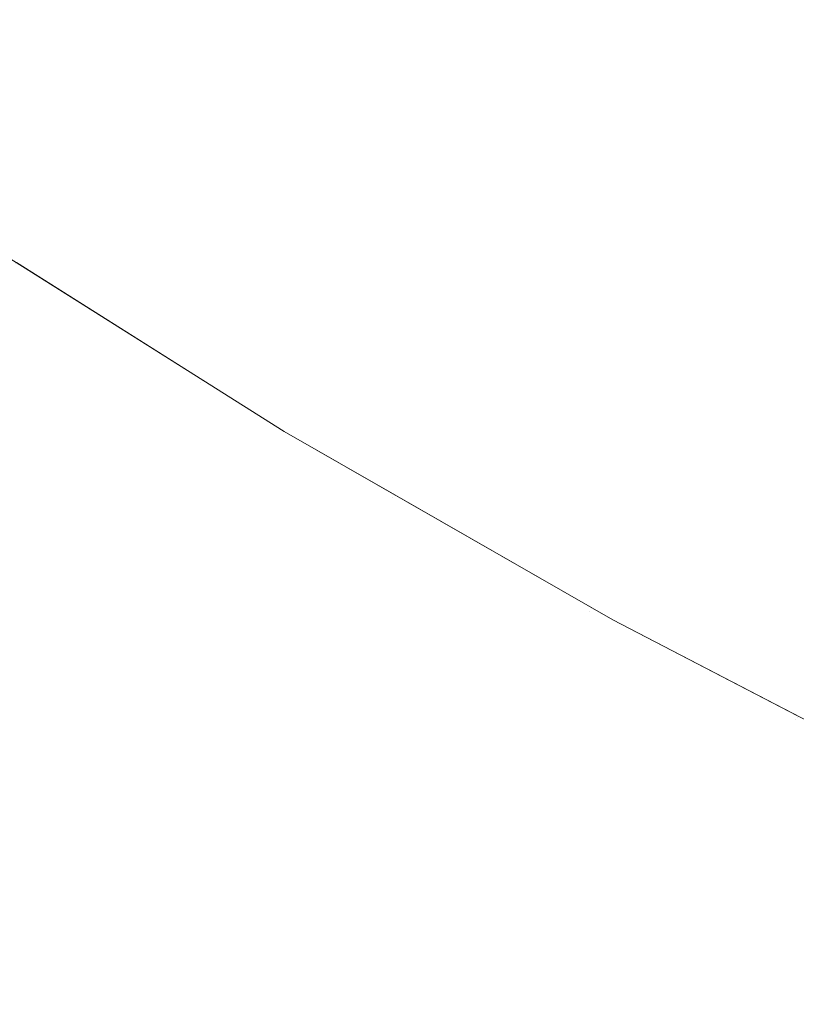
# Model space of a CAD drawing. Header units: centimetres. Extents: x -35.1 to 36.2, y 3.4 to 5.2.
# Tile 129 of 256: x -11.0498 to -11.0263, y 3.7271 to 3.7569. Entities that reach past the tile are written whole.
import ezdxf

# ---------------------------------------------------------------- set-up
doc = ezdxf.new("R2010")
doc.units = ezdxf.units.CM
doc.header["$LTSCALE"] = 2.54
doc.layers.add('Lucido design-1', color=7, linetype='Continuous')

# ---------------------------------------------------------------- blocks, each defined once
blk = doc.blocks.new('Gruppo-4-1')
at = {"color": 7, "linetype": 'Continuous', "lineweight": 9}
blk.add_3dface([(-34.952766, 5.100212, -1872.215514), (-34.952766, 3.500212, -1872.215514), (36.079692, 3.500212, -1872.215514), (36.079692, 5.100212, -1872.215514)], dxfattribs=at)
for points, invisible_edges in [([(-11.032675, 3.756464, -1872.665138), (-11.037909, 3.759785, -1872.665138), (-11.036754, 3.760774, -1872.662952), (-11.031557, 3.757477, -1872.662952)], 15), ([(-11.027903, 3.760786, -1872.656569), (-11.022657, 3.75764, -1872.656569), (-11.023881, 3.756466, -1872.658665), (-11.02917, 3.759638, -1872.658665)], 15), ([(-11.041053, 3.757092, -1872.67184), (-11.041993, 3.756287, -1872.674113), (-11.047177, 3.759764, -1872.674113), (-11.046208, 3.76055, -1872.67184)], 15), ([(-11.04809, 3.759024, -1872.676402), (-11.047177, 3.759764, -1872.674113), (-11.041993, 3.756287, -1872.674113), (-11.042878, 3.755529, -1872.676402)], 15), ([(-11.039011, 3.758842, -1872.66735), (-11.037909, 3.759785, -1872.665138), (-11.032675, 3.756464, -1872.665138), (-11.033741, 3.755498, -1872.66735)], 15), ([(-11.02917, 3.759638, -1872.658665), (-11.023881, 3.756466, -1872.658665), (-11.025058, 3.755338, -1872.660793), (-11.030389, 3.758535, -1872.660793)], 15), ([(-11.042878, 3.755529, -1872.676402), (-11.043709, 3.754817, -1872.678705), (-11.048947, 3.758329, -1872.678705), (-11.04809, 3.759024, -1872.676402)], 15), ([(-11.033741, 3.755498, -1872.66735), (-11.034756, 3.754579, -1872.669585), (-11.040059, 3.757944, -1872.669585), (-11.039011, 3.758842, -1872.66735)], 15), ([(-11.030389, 3.758535, -1872.660793), (-11.025058, 3.755338, -1872.660793), (-11.026186, 3.754256, -1872.662952), (-11.031557, 3.757477, -1872.662952)], 15), ([(-11.049747, 3.75768, -1872.681018), (-11.048947, 3.758329, -1872.678705), (-11.043709, 3.754817, -1872.678705), (-11.044486, 3.754152, -1872.681018)], 15), ([(-11.041053, 3.757092, -1872.67184), (-11.040059, 3.757944, -1872.669585), (-11.034756, 3.754579, -1872.669585), (-11.035718, 3.753708, -1872.67184)], 15), ([(-11.044486, 3.754152, -1872.681018), (-11.045208, 3.753533, -1872.683339), (-11.050492, 3.757076, -1872.683339), (-11.049747, 3.75768, -1872.681018)], 15), ([(-11.031557, 3.757477, -1872.662952), (-11.026186, 3.754256, -1872.662952), (-11.027266, 3.753221, -1872.665138), (-11.032675, 3.756464, -1872.665138)], 15), ([(-11.05118, 3.756518, -1872.685667), (-11.050492, 3.757076, -1872.683339), (-11.045208, 3.753533, -1872.683339), (-11.045876, 3.752961, -1872.685667)], 15), ([(-11.035718, 3.753708, -1872.67184), (-11.036628, 3.752883, -1872.674113), (-11.041993, 3.756287, -1872.674113), (-11.041053, 3.757092, -1872.67184)], 15), ([(-11.045876, 3.752961, -1872.685667), (-11.04649, 3.752435, -1872.687998), (-11.051813, 3.756005, -1872.687998), (-11.05118, 3.756518, -1872.685667)], 15), ([(-11.033741, 3.755498, -1872.66735), (-11.032675, 3.756464, -1872.665138), (-11.027266, 3.753221, -1872.665138), (-11.028296, 3.752233, -1872.66735)], 15), ([(-11.042878, 3.755529, -1872.676402), (-11.041993, 3.756287, -1872.674113), (-11.036628, 3.752883, -1872.674113), (-11.037485, 3.752107, -1872.676402)], 15), ([(-11.052391, 3.755536, -1872.690331), (-11.051813, 3.756005, -1872.687998), (-11.04649, 3.752435, -1872.687998), (-11.04705, 3.751955, -1872.690331)], 15), ([(-11.04705, 3.751955, -1872.690331), (-11.047558, 3.75152, -1872.692664), (-11.052914, 3.755112, -1872.692664), (-11.052391, 3.755536, -1872.690331)], 15), ([(-11.037485, 3.752107, -1872.676402), (-11.03829, 3.751378, -1872.678705), (-11.043709, 3.754817, -1872.678705), (-11.042878, 3.755529, -1872.676402)], 15), ([(-11.028296, 3.752233, -1872.66735), (-11.029276, 3.751293, -1872.669585), (-11.034756, 3.754579, -1872.669585), (-11.033741, 3.755498, -1872.66735)], 15), ([(-11.053383, 3.754732, -1872.694993), (-11.052914, 3.755112, -1872.692664), (-11.047558, 3.75152, -1872.692664), (-11.048013, 3.751131, -1872.694993)], 15), ([(-11.048013, 3.751131, -1872.694993), (-11.048417, 3.750785, -1872.697318), (-11.053799, 3.754394, -1872.697318), (-11.053383, 3.754732, -1872.694993)], 15), ([(-11.044486, 3.754152, -1872.681018), (-11.043709, 3.754817, -1872.678705), (-11.03829, 3.751378, -1872.678705), (-11.039042, 3.750698, -1872.681018)], 15), ([(-11.054163, 3.7541, -1872.699636), (-11.053799, 3.754394, -1872.697318), (-11.048417, 3.750785, -1872.697318), (-11.048769, 3.750483, -1872.699636)], 15), ([(-11.035718, 3.753708, -1872.67184), (-11.034756, 3.754579, -1872.669585), (-11.029276, 3.751293, -1872.669585), (-11.030206, 3.750402, -1872.67184)], 15), ([(-11.048769, 3.750483, -1872.699636), (-11.049072, 3.750224, -1872.701944), (-11.054474, 3.753847, -1872.701944), (-11.054163, 3.7541, -1872.699636)], 15), ([(-11.039042, 3.750698, -1872.681018), (-11.039741, 3.750064, -1872.683339), (-11.045208, 3.753533, -1872.683339), (-11.044486, 3.754152, -1872.681018)], 15), ([(-11.021685, 3.750061, -1872.665138), (-11.027266, 3.753221, -1872.665138), (-11.026186, 3.754256, -1872.662952), (-11.020644, 3.751119, -1872.662952)], 15), ([(-11.054735, 3.753635, -1872.704243), (-11.054474, 3.753847, -1872.701944), (-11.049072, 3.750224, -1872.701944), (-11.049325, 3.750007, -1872.704243)], 15), ([(-11.055109, 3.753333, -1872.7088), (-11.054946, 3.753464, -1872.706529), (-11.049529, 3.749832, -1872.706529), (-11.049687, 3.749697, -1872.7088)], 15), ([(-11.049325, 3.750007, -1872.704243), (-11.049529, 3.749832, -1872.706529), (-11.054946, 3.753464, -1872.706529), (-11.054735, 3.753635, -1872.704243)], 15), ([(-11.045876, 3.752961, -1872.685667), (-11.045208, 3.753533, -1872.683339), (-11.039741, 3.750064, -1872.683339), (-11.040387, 3.749479, -1872.685667)], 15), ([(-11.030206, 3.750402, -1872.67184), (-11.031085, 3.749559, -1872.674113), (-11.036628, 3.752883, -1872.674113), (-11.035718, 3.753708, -1872.67184)], 15), ([(-11.049687, 3.749697, -1872.7088), (-11.049798, 3.749602, -1872.711056), (-11.055223, 3.75324, -1872.711056), (-11.055109, 3.753333, -1872.7088)], 15), ([(-11.028296, 3.752233, -1872.66735), (-11.027266, 3.753221, -1872.665138), (-11.021685, 3.750061, -1872.665138), (-11.022677, 3.749052, -1872.66735)], 15), ([(-11.040387, 3.749479, -1872.685667), (-11.040982, 3.74894, -1872.687998), (-11.04649, 3.752435, -1872.687998), (-11.045876, 3.752961, -1872.685667)], 15), ([(-11.037485, 3.752107, -1872.676402), (-11.036628, 3.752883, -1872.674113), (-11.031085, 3.749559, -1872.674113), (-11.031913, 3.748765, -1872.676402)], 15), ([(-11.04705, 3.751955, -1872.690331), (-11.04649, 3.752435, -1872.687998), (-11.040982, 3.74894, -1872.687998), (-11.041524, 3.748449, -1872.690331)], 15), ([(-11.022677, 3.749052, -1872.66735), (-11.023622, 3.748092, -1872.669585), (-11.029276, 3.751293, -1872.669585), (-11.028296, 3.752233, -1872.66735)], 15), ([(-11.041524, 3.748449, -1872.690331), (-11.042016, 3.748004, -1872.692664), (-11.047558, 3.75152, -1872.692664), (-11.04705, 3.751955, -1872.690331)], 15), ([(-11.031913, 3.748765, -1872.676402), (-11.03269, 3.74802, -1872.678705), (-11.03829, 3.751378, -1872.678705), (-11.037485, 3.752107, -1872.676402)], 15), ([(-11.048013, 3.751131, -1872.694993), (-11.047558, 3.75152, -1872.692664), (-11.042016, 3.748004, -1872.692664), (-11.042456, 3.747605, -1872.694993)], 15), ([(-11.039042, 3.750698, -1872.681018), (-11.03829, 3.751378, -1872.678705), (-11.03269, 3.74802, -1872.678705), (-11.033416, 3.747324, -1872.681018)], 15), ([(-11.042456, 3.747605, -1872.694993), (-11.042847, 3.747251, -1872.697318), (-11.048417, 3.750785, -1872.697318), (-11.048013, 3.751131, -1872.694993)], 15), ([(-11.030206, 3.750402, -1872.67184), (-11.029276, 3.751293, -1872.669585), (-11.023622, 3.748092, -1872.669585), (-11.024517, 3.747182, -1872.67184)], 15), ([(-11.048769, 3.750483, -1872.699636), (-11.048417, 3.750785, -1872.697318), (-11.042847, 3.747251, -1872.697318), (-11.043188, 3.746942, -1872.699636)], 15), ([(-11.043188, 3.746942, -1872.699636), (-11.043481, 3.746677, -1872.701944), (-11.049072, 3.750224, -1872.701944), (-11.048769, 3.750483, -1872.699636)], 15), ([(-11.033416, 3.747324, -1872.681018), (-11.034091, 3.746676, -1872.683339), (-11.039741, 3.750064, -1872.683339), (-11.039042, 3.750698, -1872.681018)], 15), ([(-11.05111, 3.750331, -1872.715514), (-11.044245, 3.746001, -1872.715514), (-11.044245, 3.746001, -1872.915514), (-11.049871, 3.74955, -1872.915514)], 10), ([(-11.044248, 3.745982, -1872.713294), (-11.044245, 3.746001, -1872.715514), (-11.05111, 3.750331, -1872.715514), (-11.049864, 3.749546, -1872.713294)], 13), ([(-11.049325, 3.750007, -1872.704243), (-11.049072, 3.750224, -1872.701944), (-11.043481, 3.746677, -1872.701944), (-11.043726, 3.746455, -1872.704243)], 15), ([(-11.024517, 3.747182, -1872.67184), (-11.025364, 3.746321, -1872.674113), (-11.031085, 3.749559, -1872.674113), (-11.030206, 3.750402, -1872.67184)], 15), ([(-11.043726, 3.746455, -1872.704243), (-11.043924, 3.746275, -1872.706529), (-11.049529, 3.749832, -1872.706529), (-11.049325, 3.750007, -1872.704243)], 15), ([(-11.040387, 3.749479, -1872.685667), (-11.039741, 3.750064, -1872.683339), (-11.034091, 3.746676, -1872.683339), (-11.034716, 3.746078, -1872.685667)], 15), ([(-11.049864, 3.749546, -1872.713294), (-11.049798, 3.749602, -1872.711056), (-11.044184, 3.74604, -1872.711056), (-11.044248, 3.745982, -1872.713294)], 15), ([(-11.044076, 3.746137, -1872.7088), (-11.044184, 3.74604, -1872.711056), (-11.049798, 3.749602, -1872.711056), (-11.049687, 3.749697, -1872.7088)], 15), ([(-11.049687, 3.749697, -1872.7088), (-11.049529, 3.749832, -1872.706529), (-11.043924, 3.746275, -1872.706529), (-11.044076, 3.746137, -1872.7088)], 15), ([(-11.031913, 3.748765, -1872.676402), (-11.031085, 3.749559, -1872.674113), (-11.025364, 3.746321, -1872.674113), (-11.026162, 3.74551, -1872.676402)], 15), ([(-11.044549, 3.745709, -1872.923631), (-11.044679, 3.745591, -1872.925326), (-11.05031, 3.749163, -1872.925326), (-11.050175, 3.749278, -1872.923631)], 15), ([(-11.050175, 3.749278, -1872.923631), (-11.050068, 3.74937, -1872.921959), (-11.044446, 3.745803, -1872.921959), (-11.044549, 3.745709, -1872.923631)], 15), ([(-11.044367, 3.745875, -1872.920311), (-11.044446, 3.745803, -1872.921959), (-11.050068, 3.74937, -1872.921959), (-11.049986, 3.74944, -1872.920311)], 15), ([(-11.049986, 3.74944, -1872.920311), (-11.04993, 3.749489, -1872.918688), (-11.044311, 3.745925, -1872.918688), (-11.044367, 3.745875, -1872.920311)], 15), ([(-11.044311, 3.745925, -1872.918688), (-11.04993, 3.749489, -1872.918688), (-11.049896, 3.749518, -1872.917089)], 11), ([(-11.049896, 3.749518, -1872.917089), (-11.049871, 3.74955, -1872.915514), (-11.044245, 3.746001, -1872.915514), (-11.044311, 3.745925, -1872.918688)], 13), ([(-11.034716, 3.746078, -1872.685667), (-11.03529, 3.745527, -1872.687998), (-11.040982, 3.74894, -1872.687998), (-11.040387, 3.749479, -1872.685667)], 15), ([(-11.044837, 3.745449, -1872.927046), (-11.045022, 3.745281, -1872.928788), (-11.050664, 3.74886, -1872.928788), (-11.050472, 3.749024, -1872.927046)], 15), ([(-11.050472, 3.749024, -1872.927046), (-11.05031, 3.749163, -1872.925326), (-11.044679, 3.745591, -1872.925326), (-11.044837, 3.745449, -1872.927046)], 15), ([(-11.045237, 3.745086, -1872.930554), (-11.045483, 3.744863, -1872.932342), (-11.05114, 3.748453, -1872.932342), (-11.050886, 3.74867, -1872.930554)], 15), ([(-11.050886, 3.74867, -1872.930554), (-11.050664, 3.74886, -1872.928788), (-11.045022, 3.745281, -1872.928788), (-11.045237, 3.745086, -1872.930554)], 15), ([(-11.041524, 3.748449, -1872.690331), (-11.040982, 3.74894, -1872.687998), (-11.03529, 3.745527, -1872.687998), (-11.035814, 3.745024, -1872.690331)], 15), ([(-11.026162, 3.74551, -1872.676402), (-11.026911, 3.744749, -1872.678705), (-11.03269, 3.74802, -1872.678705), (-11.031913, 3.748765, -1872.676402)], 15), ([(-11.051427, 3.748207, -1872.934153), (-11.05114, 3.748453, -1872.932342), (-11.045483, 3.744863, -1872.932342), (-11.045761, 3.744612, -1872.934153)], 15), ([(-11.035814, 3.745024, -1872.690331), (-11.036289, 3.744569, -1872.692664), (-11.042016, 3.748004, -1872.692664), (-11.041524, 3.748449, -1872.690331)], 15), ([(-11.045761, 3.744612, -1872.934153), (-11.046072, 3.74433, -1872.935985), (-11.051748, 3.747932, -1872.935985), (-11.051427, 3.748207, -1872.934153)], 15), ([(-11.052105, 3.747626, -1872.937837), (-11.051748, 3.747932, -1872.935985), (-11.046072, 3.74433, -1872.935985), (-11.046417, 3.744017, -1872.937837)], 15), ([(-11.042456, 3.747605, -1872.694993), (-11.042016, 3.748004, -1872.692664), (-11.036289, 3.744569, -1872.692664), (-11.036714, 3.744161, -1872.694993)], 15), ([(-11.033416, 3.747324, -1872.681018), (-11.03269, 3.74802, -1872.678705), (-11.026911, 3.744749, -1872.678705), (-11.027611, 3.744037, -1872.681018)], 15), ([(-11.046417, 3.744017, -1872.937837), (-11.046799, 3.743672, -1872.939711), (-11.052499, 3.747288, -1872.939711), (-11.052105, 3.747626, -1872.937837)], 15), ([(-11.036714, 3.744161, -1872.694993), (-11.037091, 3.743799, -1872.697318), (-11.042847, 3.747251, -1872.697318), (-11.042456, 3.747605, -1872.694993)], 15), ([(-11.052931, 3.746918, -1872.941603), (-11.052499, 3.747288, -1872.939711), (-11.046799, 3.743672, -1872.939711), (-11.047217, 3.743292, -1872.941603)], 15), ([(-11.043188, 3.746942, -1872.699636), (-11.042847, 3.747251, -1872.697318), (-11.037091, 3.743799, -1872.697318), (-11.037421, 3.743483, -1872.699636)], 15), ([(-11.027611, 3.744037, -1872.681018), (-11.028261, 3.743376, -1872.683339), (-11.034091, 3.746676, -1872.683339), (-11.033416, 3.747324, -1872.681018)], 15), ([(-11.047217, 3.743292, -1872.941603), (-11.047675, 3.742878, -1872.943514), (-11.053404, 3.746513, -1872.943514), (-11.052931, 3.746918, -1872.941603)], 15), ([(-11.037421, 3.743483, -1872.699636), (-11.037704, 3.743212, -1872.701944), (-11.043481, 3.746677, -1872.701944), (-11.043188, 3.746942, -1872.699636)], 15), ([(-11.043726, 3.746455, -1872.704243), (-11.043481, 3.746677, -1872.701944), (-11.037704, 3.743212, -1872.701944), (-11.03794, 3.742985, -1872.704243)], 15), ([(-11.034716, 3.746078, -1872.685667), (-11.034091, 3.746676, -1872.683339), (-11.028261, 3.743376, -1872.683339), (-11.028863, 3.742764, -1872.685667)], 15), ([(-11.053917, 3.746074, -1872.945443), (-11.053404, 3.746513, -1872.943514), (-11.047675, 3.742878, -1872.943514), (-11.048172, 3.742428, -1872.945443)], 15), ([(-11.03794, 3.742985, -1872.704243), (-11.038132, 3.742802, -1872.706529), (-11.043924, 3.746275, -1872.706529), (-11.043726, 3.746455, -1872.704243)], 15), ([(-11.048172, 3.742428, -1872.945443), (-11.04871, 3.741941, -1872.947388), (-11.054473, 3.745597, -1872.947388), (-11.053917, 3.746074, -1872.945443)], 15), ([(-11.044311, 3.745925, -1872.918688), (-11.044245, 3.746001, -1872.915514), (-11.04178, 3.744447, -1872.915514)], 9), ([(-11.044248, 3.745982, -1872.713294), (-11.044184, 3.74604, -1872.711056), (-11.038383, 3.742561, -1872.711056), (-11.038444, 3.742502, -1872.713294)], 15), ([(-11.04178, 3.744447, -1872.715514), (-11.044245, 3.746001, -1872.715514), (-11.044248, 3.745982, -1872.713294)], 10), ([(-11.04178, 3.744447, -1872.715514), (-11.044248, 3.745982, -1872.713294), (-11.038444, 3.742502, -1872.713294)], 11), ([(-11.044245, 3.746001, -1872.715514), (-11.04178, 3.744447, -1872.715514), (-11.04178, 3.744447, -1872.915514), (-11.044245, 3.746001, -1872.915514)], 10), ([(-11.038279, 3.742661, -1872.7088), (-11.038383, 3.742561, -1872.711056), (-11.044184, 3.74604, -1872.711056), (-11.044076, 3.746137, -1872.7088)], 15), ([(-11.044076, 3.746137, -1872.7088), (-11.043924, 3.746275, -1872.706529), (-11.038132, 3.742802, -1872.706529), (-11.038279, 3.742661, -1872.7088)], 15), ([(-11.028863, 3.742764, -1872.685667), (-11.029416, 3.742202, -1872.687998), (-11.03529, 3.745527, -1872.687998), (-11.034716, 3.746078, -1872.685667)], 15), ([(-11.038736, 3.742223, -1872.923631), (-11.038862, 3.742102, -1872.925326), (-11.044679, 3.745591, -1872.925326), (-11.044549, 3.745709, -1872.923631)], 15), ([(-11.044549, 3.745709, -1872.923631), (-11.044446, 3.745803, -1872.921959), (-11.038636, 3.742319, -1872.921959), (-11.038736, 3.742223, -1872.923631)], 15), ([(-11.038559, 3.742392, -1872.920311), (-11.038636, 3.742319, -1872.921959), (-11.044446, 3.745803, -1872.921959), (-11.044367, 3.745875, -1872.920311)], 15), ([(-11.044367, 3.745875, -1872.920311), (-11.044311, 3.745925, -1872.918688), (-11.038506, 3.742443, -1872.918688), (-11.038559, 3.742392, -1872.920311)], 15), ([(-11.04178, 3.744447, -1872.915514), (-11.038506, 3.742443, -1872.918688), (-11.044311, 3.745925, -1872.918688)], 11), ([(-11.055073, 3.745084, -1872.949348), (-11.054473, 3.745597, -1872.947388), (-11.04871, 3.741941, -1872.947388), (-11.04929, 3.741415, -1872.949348)], 15), ([(-11.039013, 3.741957, -1872.927046), (-11.039192, 3.741785, -1872.928788), (-11.045022, 3.745281, -1872.928788), (-11.044837, 3.745449, -1872.927046)], 15), ([(-11.044837, 3.745449, -1872.927046), (-11.044679, 3.745591, -1872.925326), (-11.038862, 3.742102, -1872.925326), (-11.039013, 3.741957, -1872.927046)], 15), ([(-11.035814, 3.745024, -1872.690331), (-11.03529, 3.745527, -1872.687998), (-11.029416, 3.742202, -1872.687998), (-11.029921, 3.741689, -1872.690331)], 15), ([(-11.020237, 3.742348, -1872.676402), (-11.020956, 3.741571, -1872.678705), (-11.026911, 3.744749, -1872.678705), (-11.026162, 3.74551, -1872.676402)], 15), ([(-11.045237, 3.745086, -1872.930554), (-11.045022, 3.745281, -1872.928788), (-11.039192, 3.741785, -1872.928788), (-11.0394, 3.741586, -1872.930554)], 15), ([(-11.04929, 3.741415, -1872.949348), (-11.049915, 3.740849, -1872.951323), (-11.055718, 3.744531, -1872.951323), (-11.055073, 3.745084, -1872.949348)], 15), ([(-11.045761, 3.744612, -1872.934153), (-11.045483, 3.744863, -1872.932342), (-11.039638, 3.741358, -1872.932342), (-11.039906, 3.741101, -1872.934153)], 15), ([(-11.0394, 3.741586, -1872.930554), (-11.039638, 3.741358, -1872.932342), (-11.045483, 3.744863, -1872.932342), (-11.045237, 3.745086, -1872.930554)], 15), ([(-11.029921, 3.741689, -1872.690331), (-11.030379, 3.741224, -1872.692664), (-11.036289, 3.744569, -1872.692664), (-11.035814, 3.745024, -1872.690331)], 15), ([(-11.039906, 3.741101, -1872.934153), (-11.040206, 3.740813, -1872.935985), (-11.046072, 3.74433, -1872.935985), (-11.045761, 3.744612, -1872.934153)], 15), ([(-11.036714, 3.744161, -1872.694993), (-11.036289, 3.744569, -1872.692664), (-11.030379, 3.741224, -1872.692664), (-11.030789, 3.740807, -1872.694993)], 15), ([(-11.027611, 3.744037, -1872.681018), (-11.026911, 3.744749, -1872.678705), (-11.020956, 3.741571, -1872.678705), (-11.021629, 3.740845, -1872.681018)], 15), ([(-11.046417, 3.744017, -1872.937837), (-11.046072, 3.74433, -1872.935985), (-11.040206, 3.740813, -1872.935985), (-11.04054, 3.740493, -1872.937837)], 15), ([(-11.038506, 3.742443, -1872.918688), (-11.04178, 3.744447, -1872.915514), (-11.032469, 3.739104, -1872.915514)], 9), ([(-11.032469, 3.739104, -1872.915514), (-11.04178, 3.744447, -1872.715514), (-11.038438, 3.742529, -1872.715514)], 9), ([(-11.032469, 3.739104, -1872.915514), (-11.04178, 3.744447, -1872.915514), (-11.04178, 3.744447, -1872.715514)], 10), ([(-11.038444, 3.742502, -1872.713294), (-11.038438, 3.742529, -1872.715514), (-11.04178, 3.744447, -1872.715514)], 9), ([(-11.04054, 3.740493, -1872.937837), (-11.040909, 3.740139, -1872.939711), (-11.046799, 3.743672, -1872.939711), (-11.046417, 3.744017, -1872.937837)], 15), ([(-11.030789, 3.740807, -1872.694993), (-11.031153, 3.740437, -1872.697318), (-11.037091, 3.743799, -1872.697318), (-11.036714, 3.744161, -1872.694993)], 15), ([(-11.021629, 3.740845, -1872.681018), (-11.022254, 3.740171, -1872.683339), (-11.028261, 3.743376, -1872.683339), (-11.027611, 3.744037, -1872.681018)], 15), ([(-11.047217, 3.743292, -1872.941603), (-11.046799, 3.743672, -1872.939711), (-11.040909, 3.740139, -1872.939711), (-11.041313, 3.739752, -1872.941603)], 15), ([(-11.037421, 3.743483, -1872.699636), (-11.037091, 3.743799, -1872.697318), (-11.031153, 3.740437, -1872.697318), (-11.03147, 3.740114, -1872.699636)], 15), ([(-11.03147, 3.740114, -1872.699636), (-11.031743, 3.739837, -1872.701944), (-11.037704, 3.743212, -1872.701944), (-11.037421, 3.743483, -1872.699636)], 15), ([(-11.028863, 3.742764, -1872.685667), (-11.028261, 3.743376, -1872.683339), (-11.022254, 3.740171, -1872.683339), (-11.022832, 3.739546, -1872.685667)], 15), ([(-11.041313, 3.739752, -1872.941603), (-11.041755, 3.739328, -1872.943514), (-11.047675, 3.742878, -1872.943514), (-11.047217, 3.743292, -1872.941603)], 15), ([(-11.03794, 3.742985, -1872.704243), (-11.037704, 3.743212, -1872.701944), (-11.031743, 3.739837, -1872.701944), (-11.031971, 3.739606, -1872.704243)], 15), ([(-11.048172, 3.742428, -1872.945443), (-11.047675, 3.742878, -1872.943514), (-11.041755, 3.739328, -1872.943514), (-11.042235, 3.738868, -1872.945443)], 15), ([(-11.038279, 3.742661, -1872.7088), (-11.038132, 3.742802, -1872.706529), (-11.032155, 3.739418, -1872.706529), (-11.032297, 3.739274, -1872.7088)], 15), ([(-11.031971, 3.739606, -1872.704243), (-11.032155, 3.739418, -1872.706529), (-11.038132, 3.742802, -1872.706529), (-11.03794, 3.742985, -1872.704243)], 15), ([(-11.022832, 3.739546, -1872.685667), (-11.023364, 3.738972, -1872.687998), (-11.029416, 3.742202, -1872.687998), (-11.028863, 3.742764, -1872.685667)], 15), ([(-11.042235, 3.738868, -1872.945443), (-11.042754, 3.738369, -1872.947388), (-11.04871, 3.741941, -1872.947388), (-11.048172, 3.742428, -1872.945443)], 15), ([(-11.038559, 3.742392, -1872.920311), (-11.038506, 3.742443, -1872.918688), (-11.032516, 3.739052, -1872.918688), (-11.032567, 3.739, -1872.920311)], 15), ([(-11.032469, 3.739104, -1872.915514), (-11.032516, 3.739052, -1872.918688), (-11.038506, 3.742443, -1872.918688)], 11), ([(-11.038444, 3.742502, -1872.713294), (-11.038383, 3.742561, -1872.711056), (-11.032397, 3.739172, -1872.711056), (-11.032456, 3.739112, -1872.713294)], 15), ([(-11.038438, 3.742529, -1872.715514), (-11.038444, 3.742502, -1872.713294), (-11.032456, 3.739112, -1872.713294)], 11), ([(-11.038438, 3.742529, -1872.715514), (-11.031859, 3.738754, -1872.715514), (-11.031859, 3.738754, -1872.915514), (-11.032469, 3.739104, -1872.915514)], 10), ([(-11.032456, 3.739112, -1872.713294), (-11.031859, 3.738754, -1872.715514), (-11.038438, 3.742529, -1872.715514)], 9), ([(-11.032297, 3.739274, -1872.7088), (-11.032397, 3.739172, -1872.711056), (-11.038383, 3.742561, -1872.711056), (-11.038279, 3.742661, -1872.7088)], 15), ([(-11.032737, 3.738827, -1872.923631), (-11.032858, 3.738704, -1872.925326), (-11.038862, 3.742102, -1872.925326), (-11.038736, 3.742223, -1872.923631)], 15), ([(-11.038736, 3.742223, -1872.923631), (-11.038636, 3.742319, -1872.921959), (-11.03264, 3.738925, -1872.921959), (-11.032737, 3.738827, -1872.923631)], 15), ([(-11.032567, 3.739, -1872.920311), (-11.03264, 3.738925, -1872.921959), (-11.038636, 3.742319, -1872.921959), (-11.038559, 3.742392, -1872.920311)], 15), ([(-11.029921, 3.741689, -1872.690331), (-11.029416, 3.742202, -1872.687998), (-11.023364, 3.738972, -1872.687998), (-11.023849, 3.738449, -1872.690331)], 15), ([(-11.04929, 3.741415, -1872.949348), (-11.04871, 3.741941, -1872.947388), (-11.042754, 3.738369, -1872.947388), (-11.043315, 3.737832, -1872.949348)], 15), ([(-11.033004, 3.738555, -1872.927046), (-11.033177, 3.738379, -1872.928788), (-11.039192, 3.741785, -1872.928788), (-11.039013, 3.741957, -1872.927046)], 15), ([(-11.039013, 3.741957, -1872.927046), (-11.038862, 3.742102, -1872.925326), (-11.032858, 3.738704, -1872.925326), (-11.033004, 3.738555, -1872.927046)], 15), ([(-11.033377, 3.738176, -1872.930554), (-11.033606, 3.737943, -1872.932342), (-11.039638, 3.741358, -1872.932342), (-11.0394, 3.741586, -1872.930554)], 15), ([(-11.0394, 3.741586, -1872.930554), (-11.039192, 3.741785, -1872.928788), (-11.033177, 3.738379, -1872.928788), (-11.033377, 3.738176, -1872.930554)], 15), ([(-11.023849, 3.738449, -1872.690331), (-11.024289, 3.737974, -1872.692664), (-11.030379, 3.741224, -1872.692664), (-11.029921, 3.741689, -1872.690331)], 15), ([(-11.043315, 3.737832, -1872.949348), (-11.043919, 3.737253, -1872.951323), (-11.049915, 3.740849, -1872.951323), (-11.04929, 3.741415, -1872.949348)], 15), ([(-11.039906, 3.741101, -1872.934153), (-11.039638, 3.741358, -1872.932342), (-11.033606, 3.737943, -1872.932342), (-11.033864, 3.737681, -1872.934153)], 15), ([(-11.030789, 3.740807, -1872.694993), (-11.030379, 3.741224, -1872.692664), (-11.024289, 3.737974, -1872.692664), (-11.024683, 3.737549, -1872.694993)], 15), ([(-11.033864, 3.737681, -1872.934153), (-11.034154, 3.737386, -1872.935985), (-11.040206, 3.740813, -1872.935985), (-11.039906, 3.741101, -1872.934153)], 15), ([(-11.050585, 3.740242, -1872.953311), (-11.049915, 3.740849, -1872.951323), (-11.043919, 3.737253, -1872.951323), (-11.044566, 3.736633, -1872.953311)], 15), ([(-11.04054, 3.740493, -1872.937837), (-11.040206, 3.740813, -1872.935985), (-11.034154, 3.737386, -1872.935985), (-11.034476, 3.737059, -1872.937837)], 15), ([(-11.024683, 3.737549, -1872.694993), (-11.025033, 3.737172, -1872.697318), (-11.031153, 3.740437, -1872.697318), (-11.030789, 3.740807, -1872.694993)], 15), ([(-11.034476, 3.737059, -1872.937837), (-11.034831, 3.736698, -1872.939711), (-11.040909, 3.740139, -1872.939711), (-11.04054, 3.740493, -1872.937837)], 15), ([(-11.03147, 3.740114, -1872.699636), (-11.031153, 3.740437, -1872.697318), (-11.025033, 3.737172, -1872.697318), (-11.025338, 3.736842, -1872.699636)], 15), ([(-11.044566, 3.736633, -1872.953311), (-11.045258, 3.735969, -1872.955309), (-11.051301, 3.739593, -1872.955309), (-11.050585, 3.740242, -1872.953311)], 15), ([(-11.041313, 3.739752, -1872.941603), (-11.040909, 3.740139, -1872.939711), (-11.034831, 3.736698, -1872.939711), (-11.03522, 3.736302, -1872.941603)], 15), ([(-11.025338, 3.736842, -1872.699636), (-11.0256, 3.73656, -1872.701944), (-11.031743, 3.739837, -1872.701944), (-11.03147, 3.740114, -1872.699636)], 15), ([(-11.03522, 3.736302, -1872.941603), (-11.035646, 3.73587, -1872.943514), (-11.041755, 3.739328, -1872.943514), (-11.041313, 3.739752, -1872.941603)], 15), ([(-11.031971, 3.739606, -1872.704243), (-11.031743, 3.739837, -1872.701944), (-11.0256, 3.73656, -1872.701944), (-11.025819, 3.736323, -1872.704243)], 15), ([(-11.052066, 3.738901, -1872.957318), (-11.051301, 3.739593, -1872.955309), (-11.045258, 3.735969, -1872.955309), (-11.045996, 3.735261, -1872.957318)], 15), ([(-11.025819, 3.736323, -1872.704243), (-11.025996, 3.736132, -1872.706529), (-11.032155, 3.739418, -1872.706529), (-11.031971, 3.739606, -1872.704243)], 15), ([(-11.042235, 3.738868, -1872.945443), (-11.041755, 3.739328, -1872.943514), (-11.035646, 3.73587, -1872.943514), (-11.036108, 3.7354, -1872.945443)], 15), ([(-11.032456, 3.739112, -1872.713294), (-11.032397, 3.739172, -1872.711056), (-11.026229, 3.735881, -1872.711056), (-11.026285, 3.735819, -1872.713294)], 15), ([(-11.026132, 3.735985, -1872.7088), (-11.026229, 3.735881, -1872.711056), (-11.032397, 3.739172, -1872.711056), (-11.032297, 3.739274, -1872.7088)], 15), ([(-11.032297, 3.739274, -1872.7088), (-11.032155, 3.739418, -1872.706529), (-11.025996, 3.736132, -1872.706529), (-11.026132, 3.735985, -1872.7088)], 15), ([(-11.045996, 3.735261, -1872.957318), (-11.046782, 3.734508, -1872.959334), (-11.052879, 3.738164, -1872.959334), (-11.052066, 3.738901, -1872.957318)], 15), ([(-11.036108, 3.7354, -1872.945443), (-11.036609, 3.734891, -1872.947388), (-11.042754, 3.738369, -1872.947388), (-11.042235, 3.738868, -1872.945443)], 15), ([(-11.032737, 3.738827, -1872.923631), (-11.03264, 3.738925, -1872.921959), (-11.026463, 3.735628, -1872.921959), (-11.026556, 3.735528, -1872.923631)], 15), ([(-11.026463, 3.735628, -1872.921959), (-11.03264, 3.738925, -1872.921959), (-11.032567, 3.739, -1872.920311)], 11), ([(-11.032567, 3.739, -1872.920311), (-11.032516, 3.739052, -1872.918688), (-11.026343, 3.735758, -1872.918688), (-11.026463, 3.735628, -1872.921959)], 15), ([(-11.032516, 3.739052, -1872.918688), (-11.032469, 3.739104, -1872.915514), (-11.031859, 3.738754, -1872.915514)], 9), ([(-11.026343, 3.735758, -1872.918688), (-11.032516, 3.739052, -1872.918688), (-11.031859, 3.738754, -1872.915514)], 11), ([(-11.031859, 3.738754, -1872.715514), (-11.032456, 3.739112, -1872.713294), (-11.026285, 3.735819, -1872.713294)], 11), ([(-11.026812, 3.735251, -1872.927046), (-11.026978, 3.735072, -1872.928788), (-11.033177, 3.738379, -1872.928788), (-11.033004, 3.738555, -1872.927046)], 15), ([(-11.033004, 3.738555, -1872.927046), (-11.032858, 3.738704, -1872.925326), (-11.026672, 3.735402, -1872.925326), (-11.026812, 3.735251, -1872.927046)], 15), ([(-11.026556, 3.735528, -1872.923631), (-11.026672, 3.735402, -1872.925326), (-11.032858, 3.738704, -1872.925326), (-11.032737, 3.738827, -1872.923631)], 15), ([(-11.031859, 3.738754, -1872.915514), (-11.021344, 3.733292, -1872.915514), (-11.026343, 3.735758, -1872.918688)], 10), ([(-11.021344, 3.733292, -1872.915514), (-11.031859, 3.738754, -1872.915514), (-11.031859, 3.738754, -1872.715514), (-11.026276, 3.735854, -1872.715514)], 10), ([(-11.026285, 3.735819, -1872.713294), (-11.026276, 3.735854, -1872.715514), (-11.031859, 3.738754, -1872.715514)], 9), ([(-11.043315, 3.737832, -1872.949348), (-11.042754, 3.738369, -1872.947388), (-11.036609, 3.734891, -1872.947388), (-11.03715, 3.734341, -1872.949348)], 15), ([(-11.033377, 3.738176, -1872.930554), (-11.033177, 3.738379, -1872.928788), (-11.026978, 3.735072, -1872.928788), (-11.027171, 3.734864, -1872.930554)], 15), ([(-11.053743, 3.737382, -1872.961357), (-11.052879, 3.738164, -1872.959334), (-11.046782, 3.734508, -1872.959334), (-11.047616, 3.733708, -1872.961357)], 15), ([(-11.027171, 3.734864, -1872.930554), (-11.02739, 3.734627, -1872.932342), (-11.033606, 3.737943, -1872.932342), (-11.033377, 3.738176, -1872.930554)], 15), ([(-11.03715, 3.734341, -1872.949348), (-11.037731, 3.73375, -1872.951323), (-11.043919, 3.737253, -1872.951323), (-11.043315, 3.737832, -1872.949348)], 15), ([(-11.027639, 3.734359, -1872.934153), (-11.027917, 3.734058, -1872.935985), (-11.034154, 3.737386, -1872.935985), (-11.033864, 3.737681, -1872.934153)], 15), ([(-11.033864, 3.737681, -1872.934153), (-11.033606, 3.737943, -1872.932342), (-11.02739, 3.734627, -1872.932342), (-11.027639, 3.734359, -1872.934153)], 15), ([(-11.047616, 3.733708, -1872.961357), (-11.048501, 3.73286, -1872.963384), (-11.054659, 3.736553, -1872.963384), (-11.053743, 3.737382, -1872.961357)], 15), ([(-11.034476, 3.737059, -1872.937837), (-11.034154, 3.737386, -1872.935985), (-11.027917, 3.734058, -1872.935985), (-11.028226, 3.733725, -1872.937837)], 15), ([(-11.044566, 3.736633, -1872.953311), (-11.043919, 3.737253, -1872.951323), (-11.037731, 3.73375, -1872.951323), (-11.038355, 3.733116, -1872.953311)], 15), ([(-11.028226, 3.733725, -1872.937837), (-11.028568, 3.733356, -1872.939711), (-11.034831, 3.736698, -1872.939711), (-11.034476, 3.737059, -1872.937837)], 15), ([(-11.055627, 3.735675, -1872.965413), (-11.054659, 3.736553, -1872.963384), (-11.048501, 3.73286, -1872.963384), (-11.049436, 3.731963, -1872.965413)], 15), ([(-11.038355, 3.733116, -1872.953311), (-11.039022, 3.732439, -1872.955309), (-11.045258, 3.735969, -1872.955309), (-11.044566, 3.736633, -1872.953311)], 15), ([(-11.03522, 3.736302, -1872.941603), (-11.034831, 3.736698, -1872.939711), (-11.028568, 3.733356, -1872.939711), (-11.028942, 3.732952, -1872.941603)], 15), ([(-11.028942, 3.732952, -1872.941603), (-11.029351, 3.732511, -1872.943514), (-11.035646, 3.73587, -1872.943514), (-11.03522, 3.736302, -1872.941603)], 15), ([(-11.045996, 3.735261, -1872.957318), (-11.045258, 3.735969, -1872.955309), (-11.039022, 3.732439, -1872.955309), (-11.039733, 3.731715, -1872.957318)], 15), ([(-11.036108, 3.7354, -1872.945443), (-11.035646, 3.73587, -1872.943514), (-11.029351, 3.732511, -1872.943514), (-11.029796, 3.732031, -1872.945443)], 15), ([(-11.049436, 3.731963, -1872.965413), (-11.050424, 3.731016, -1872.967443), (-11.056649, 3.734749, -1872.967443), (-11.055627, 3.735675, -1872.965413)], 15), ([(-11.026556, 3.735528, -1872.923631), (-11.026463, 3.735628, -1872.921959), (-11.020105, 3.732436, -1872.921959), (-11.020195, 3.732334, -1872.923631)], 15), ([(-11.020105, 3.732436, -1872.921959), (-11.026463, 3.735628, -1872.921959), (-11.026343, 3.735758, -1872.918688), (-11.01999, 3.732568, -1872.918688)], 15), ([(-11.01999, 3.732568, -1872.918688), (-11.026343, 3.735758, -1872.918688), (-11.021344, 3.733292, -1872.915514)], 11), ([(-11.029796, 3.732031, -1872.945443), (-11.030277, 3.731512, -1872.947388), (-11.036609, 3.734891, -1872.947388), (-11.036108, 3.7354, -1872.945443)], 15), ([(-11.026812, 3.735251, -1872.927046), (-11.026672, 3.735402, -1872.925326), (-11.020306, 3.732206, -1872.925326), (-11.020441, 3.732051, -1872.927046)], 15), ([(-11.020195, 3.732334, -1872.923631), (-11.020306, 3.732206, -1872.925326), (-11.026672, 3.735402, -1872.925326), (-11.026556, 3.735528, -1872.923631)], 15), ([(-11.039733, 3.731715, -1872.957318), (-11.04049, 3.730946, -1872.959334), (-11.046782, 3.734508, -1872.959334), (-11.045996, 3.735261, -1872.957318)], 15), ([(-11.027171, 3.734864, -1872.930554), (-11.026978, 3.735072, -1872.928788), (-11.0206, 3.731869, -1872.928788), (-11.020784, 3.731657, -1872.930554)], 15), ([(-11.020441, 3.732051, -1872.927046), (-11.0206, 3.731869, -1872.928788), (-11.026978, 3.735072, -1872.928788), (-11.026812, 3.735251, -1872.927046)], 15), ([(-11.03715, 3.734341, -1872.949348), (-11.036609, 3.734891, -1872.947388), (-11.030277, 3.731512, -1872.947388), (-11.030796, 3.730951, -1872.949348)], 15), ([(-11.020784, 3.731657, -1872.930554), (-11.020995, 3.731415, -1872.932342), (-11.02739, 3.734627, -1872.932342), (-11.027171, 3.734864, -1872.930554)], 15), ([(-11.047616, 3.733708, -1872.961357), (-11.046782, 3.734508, -1872.959334), (-11.04049, 3.730946, -1872.959334), (-11.041294, 3.730128, -1872.961357)], 15), ([(-11.027639, 3.734359, -1872.934153), (-11.02739, 3.734627, -1872.932342), (-11.020995, 3.731415, -1872.932342), (-11.021233, 3.731142, -1872.934153)], 15), ([(-11.030796, 3.730951, -1872.949348), (-11.031355, 3.730348, -1872.951323), (-11.037731, 3.73375, -1872.951323), (-11.03715, 3.734341, -1872.949348)], 15), ([(-11.021233, 3.731142, -1872.934153), (-11.021499, 3.730836, -1872.935985), (-11.027917, 3.734058, -1872.935985), (-11.027639, 3.734359, -1872.934153)], 15), ([(-11.028226, 3.733725, -1872.937837), (-11.027917, 3.734058, -1872.935985), (-11.021499, 3.730836, -1872.935985), (-11.021796, 3.730496, -1872.937837)], 15), ([(-11.041294, 3.730128, -1872.961357), (-11.042146, 3.729262, -1872.963384), (-11.048501, 3.73286, -1872.963384), (-11.047616, 3.733708, -1872.961357)], 15), ([(-11.038355, 3.733116, -1872.953311), (-11.037731, 3.73375, -1872.951323), (-11.031355, 3.730348, -1872.951323), (-11.031954, 3.729701, -1872.953311)], 15), ([(-11.021796, 3.730496, -1872.937837), (-11.022123, 3.73012, -1872.939711), (-11.028568, 3.733356, -1872.939711), (-11.028226, 3.733725, -1872.937837)], 15), ([(-11.028942, 3.732952, -1872.941603), (-11.028568, 3.733356, -1872.939711), (-11.022123, 3.73012, -1872.939711), (-11.022482, 3.729708, -1872.941603)], 15), ([(-11.031954, 3.729701, -1872.953311), (-11.032595, 3.729009, -1872.955309), (-11.039022, 3.732439, -1872.955309), (-11.038355, 3.733116, -1872.953311)], 15), ([(-11.022482, 3.729708, -1872.941603), (-11.022873, 3.729258, -1872.943514), (-11.029351, 3.732511, -1872.943514), (-11.028942, 3.732952, -1872.941603)], 15), ([(-11.043048, 3.728346, -1872.965413), (-11.049436, 3.731963, -1872.965413), (-11.048501, 3.73286, -1872.963384), (-11.042146, 3.729262, -1872.963384)], 15), ([(-11.039733, 3.731715, -1872.957318), (-11.039022, 3.732439, -1872.955309), (-11.032595, 3.729009, -1872.955309), (-11.033279, 3.728272, -1872.957318)], 15), ([(-11.029796, 3.732031, -1872.945443), (-11.029351, 3.732511, -1872.943514), (-11.022873, 3.729258, -1872.943514), (-11.023299, 3.728769, -1872.945443)], 15), ([(-11.023299, 3.728769, -1872.945443), (-11.023761, 3.72824, -1872.947388), (-11.030277, 3.731512, -1872.947388), (-11.029796, 3.732031, -1872.945443)], 15), ([(-11.043999, 3.727379, -1872.967443), (-11.050424, 3.731016, -1872.967443), (-11.049436, 3.731963, -1872.965413), (-11.043048, 3.728346, -1872.965413)], 15), ([(-11.033279, 3.728272, -1872.957318), (-11.034007, 3.727486, -1872.959334), (-11.04049, 3.730946, -1872.959334), (-11.039733, 3.731715, -1872.957318)], 15), ([(-11.030796, 3.730951, -1872.949348), (-11.030277, 3.731512, -1872.947388), (-11.023761, 3.72824, -1872.947388), (-11.024259, 3.727668, -1872.949348)], 15), ([(-11.045002, 3.72636, -1872.96947), (-11.051464, 3.730018, -1872.96947), (-11.050424, 3.731016, -1872.967443), (-11.043999, 3.727379, -1872.967443)], 15), ([(-11.041294, 3.730128, -1872.961357), (-11.04049, 3.730946, -1872.959334), (-11.034007, 3.727486, -1872.959334), (-11.034779, 3.726652, -1872.961357)], 15), ([(-11.024259, 3.727668, -1872.949348), (-11.024794, 3.727053, -1872.951323), (-11.031355, 3.730348, -1872.951323), (-11.030796, 3.730951, -1872.949348)], 15), ([(-11.031954, 3.729701, -1872.953311), (-11.031355, 3.730348, -1872.951323), (-11.024794, 3.727053, -1872.951323), (-11.025368, 3.726394, -1872.953311)], 15), ([(-11.046057, 3.725287, -1872.971493), (-11.052559, 3.728968, -1872.971493), (-11.051464, 3.730018, -1872.96947), (-11.045002, 3.72636, -1872.96947)], 15), ([(-11.034779, 3.726652, -1872.961357), (-11.035598, 3.725768, -1872.963384), (-11.042146, 3.729262, -1872.963384), (-11.041294, 3.730128, -1872.961357)], 15), ([(-11.025368, 3.726394, -1872.953311), (-11.025983, 3.725689, -1872.955309), (-11.032595, 3.729009, -1872.955309), (-11.031954, 3.729701, -1872.953311)], 15), ([(-11.042146, 3.729262, -1872.963384), (-11.035598, 3.725768, -1872.963384), (-11.036465, 3.724833, -1872.965413), (-11.043048, 3.728346, -1872.965413)], 15), ([(-11.047165, 3.724161, -1872.973508), (-11.053709, 3.727866, -1872.973508), (-11.052559, 3.728968, -1872.971493), (-11.046057, 3.725287, -1872.971493)], 15), ([(-11.033279, 3.728272, -1872.957318), (-11.032595, 3.729009, -1872.955309), (-11.025983, 3.725689, -1872.955309), (-11.026638, 3.724937, -1872.957318)], 15), ([(-11.043048, 3.728346, -1872.965413), (-11.036465, 3.724833, -1872.965413), (-11.037379, 3.723846, -1872.967443), (-11.043999, 3.727379, -1872.967443)], 15), ([(-11.026638, 3.724937, -1872.957318), (-11.027335, 3.724136, -1872.959334), (-11.034007, 3.727486, -1872.959334), (-11.033279, 3.728272, -1872.957318)], 15), ([(-11.048326, 3.72298, -1872.975514), (-11.054914, 3.72671, -1872.975514), (-11.053709, 3.727866, -1872.973508), (-11.047165, 3.724161, -1872.973508)], 15), ([(-11.043999, 3.727379, -1872.967443), (-11.037379, 3.723846, -1872.967443), (-11.038343, 3.722806, -1872.96947), (-11.045002, 3.72636, -1872.96947)], 15), ([(-11.034779, 3.726652, -1872.961357), (-11.034007, 3.727486, -1872.959334), (-11.027335, 3.724136, -1872.959334), (-11.028076, 3.723286, -1872.961357)], 15)]:
    blk.add_3dface(points, dxfattribs=dict(at, invisible_edges=invisible_edges))

msp = doc.modelspace()

# ---------------------------------------------------------------- block references
at = {"layer": 'Lucido design-1', "color": 7}
msp.add_blockref('Gruppo-4-1', (0, 0), dxfattribs=at)

doc.saveas('drawing.dxf')
